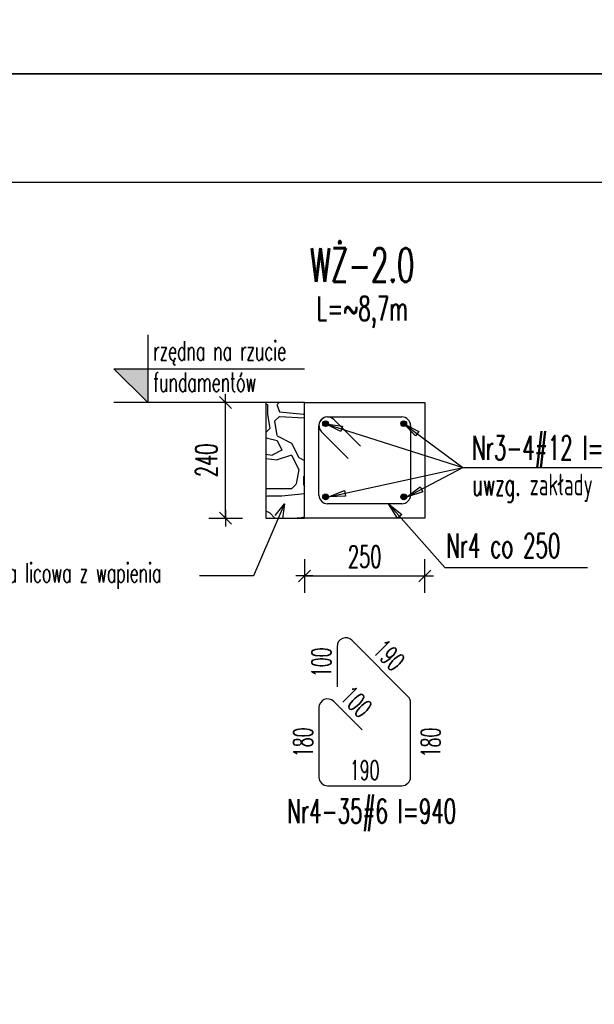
# Model space of a CAD drawing. Header units: centimetres. Extents: x -8002 to -6952, y -9103 to -4648.
# Tile 22 of 35: x -7778 to -7659, y -6326 to -6122. Entities that reach past the tile are written whole.
import ezdxf
from ezdxf import colors
from ezdxf.entities.mleader import LeaderData, LeaderLine
from ezdxf.enums import TextEntityAlignment as Align
from ezdxf.math import Vec2, Vec3

# ---------------------------------------------------------------- set-up
doc = ezdxf.new("R2010")
doc.units = ezdxf.units.CM
doc.layers.get('defpoints').update_dxf_attribs({"color": 8})
for name, color, linetype in [('hatch_R&F', 4, 'Continuous'), ('konstr_R&F', 2, 'Continuous'), ('odnośniki_R&F', 8, 'Continuous'), ('opisy_prętów_R&F', 2, 'Continuous'), ('ozn_graficzne_R&F', 5, 'Continuous'), ('strzemiona_R&F', 7, 'Continuous'), ('widoki_R&F', 4, 'Continuous'), ('wymiary_R&F', 3, 'Continuous'), ('zbrojenie_R&F', 1, 'Continuous')]:
    doc.layers.add(name, color=color, linetype=linetype)
doc.styles.add('Skala 50', font='simplex.shx', dxfattribs={"width": 0.9, "height": 10})
doc.styles.get("Standard").update_dxf_attribs({"font": 'simplex.shx', "width": 0.6})
doc.dimstyles.new('1_25 [mm]', dxfattribs={"dimscale": 0.25, "dimtxt": 18, "dimasz": 1, "dimexe": 0.18, "dimexo": 0.0625, "dimgap": 7, "dimtad": 1, "dimdec": 1, "dimlfac": 10, "dimrnd": 5, "dimdsep": 46, "dimtxsty": 'Standard', "dimblk1": 'KR', "dimblk2": 'KR', "dimsah": 1, "dimcen": 0.09, "dimse1": 1, "dimse2": 1, "dimclrd": 8, "dimadec": 0, "dimazin": 0, "dimtfac": 1, "dimtdec": 1, "dimtofl": 0, "dimtmove": 0, "dimatfit": 3, "dimfxl": 1, "dimtvp": 1, "dimtolj": 1, "dimtzin": 0, "dimarcsym": 0})
doc.dimstyles.new('PRĘTY 25', dxfattribs={"dimscale": 2.5, "dimtxt": 1.6, "dimasz": 0.4, "dimexe": 0, "dimexo": 0, "dimgap": 0.5, "dimtad": 1, "dimdec": 1, "dimlfac": 10, "dimrnd": 10, "dimzin": 12, "dimdsep": 46, "dimtxsty": 'Standard', "dimblk1": 'W', "dimblk2": 'W', "dimsah": 1, "dimcen": 0, "dimdle": 10, "dimse1": 1, "dimse2": 1, "dimsd1": 1, "dimsd2": 1, "dimclrd": 7, "dimclre": 256, "dimclrt": 256, "dimaunit": 1, "dimadec": 0, "dimazin": 0, "dimtfac": 8e-05, "dimtdec": 1, "dimtix": 1, "dimtmove": 2, "dimatfit": 3, "dimldrblk": 'W', "dimfxl": 1, "dimtolj": 1, "dimtzin": 9, "dimarcsym": 0})
doc.dimstyles.new('PRĘTY 50', dxfattribs={"dimscale": 5, "dimtxt": 1.6, "dimasz": 0.4, "dimexe": 0, "dimexo": 0, "dimgap": 0.5, "dimtad": 1, "dimdec": 1, "dimlfac": 10, "dimrnd": 10, "dimzin": 12, "dimdsep": 46, "dimtxsty": 'Standard', "dimblk1": 'W', "dimblk2": 'W', "dimsah": 1, "dimcen": 0, "dimdle": 10, "dimse1": 1, "dimse2": 1, "dimsd1": 1, "dimsd2": 1, "dimclrd": 7, "dimclre": 256, "dimclrt": 256, "dimaunit": 1, "dimadec": 0, "dimazin": 0, "dimtfac": 8e-05, "dimtdec": 1, "dimtix": 1, "dimtmove": 2, "dimatfit": 3, "dimldrblk": 'W', "dimfxl": 1, "dimtolj": 1, "dimtzin": 9, "dimarcsym": 0})

# ---------------------------------------------------------------- blocks, each defined once
blk = doc.blocks.new('W')
at = {"lineweight": 18}
for p, q in [((66734.272, -158580.872), (66863.494, -158581.143)), ((66733.14, -158581.999), (66732.869, -158711.221))]:
    blk.add_line(p, q, dxfattribs=at)
for radius in [3.765, 2.447]:
    blk.add_circle((66798.503, -158672.515), radius, dxfattribs=at)
for centre, radius, start, end in [((66734.269, -158582.001), 1.129, 89.87977, 179.87977), ((66862.505, -158583.964), 2.824, 16.7493, 89.87977), ((66863.488, -158583.966), 2.824, 16.54501, 89.87977), ((66805.956, -158667.717), 85.33, 64.98828, 86.63544), ((66799.917, -158770.445), 188.235, 76.25086, 86.63543), ((66805.956, -158667.717), 84.154, 64.98828, 128.20069), ((66786.8, -158606.748), 81.882, 341.53714, 16.7493), ((66786.8, -158606.748), 82.824, 341.53714, 16.54501), ((66805.956, -158667.717), 81.801, 68.48995, 128.20069), ((66838.392, -158613.201), 26.353, 6.14358, 76.25086), ((66825.597, -158617.882), 28.235, 68.48996, 110.1351), ((66829.599, -158617.043), 29.412, 17.04731, 64.98828), ((66857.996, -158706.248), 122.353, 110.1351, 143.97002), ((66829.599, -158617.043), 28.235, 17.04731, 64.98828), ((66768.465, -158620.076), 23.529, 128.20069, 152.28248), ((66768.465, -158620.076), 21.176, 128.20069, 152.28248), ((66807.753, -158625.116), 21.176, 71.14641, 130.05003), ((66801.224, -158644.236), 41.38, 19.43014, 71.14641), ((66816.102, -158621.181), 42.353, 334.08368, 17.04731), ((66816.102, -158621.181), 43.529, 334.08368, 17.04731), ((66762.615, -158617.002), 16.921, 152.28248, 197.57296), ((66945.529, -158789.02), 235.294, 130.05004, 136.60143), ((66762.615, -158617.002), 14.568, 152.28248, 197.57296), ((66806.22, -158618.367), 58.918, 332.83643, 7.79053), ((66927.732, -158571.3), 185.882, 195.6602, 198.49274), ((66927.732, -158571.3), 188.235, 195.6602, 198.49274), ((66733.52, -158580.493), 128.235, 314.87977, 339.83879), ((66830.601, -158628.26), 23.569, 333.80136, 8.7092), ((66857.996, -158706.248), 114.824, 136.60143, 154.98438), ((66743.861, -158632.797), 8, 340.08992, 18.49274), ((66820.278, -158637.515), 21.176, 326.97255, 19.43014), ((66743.861, -158632.797), 5.647, 340.08992, 18.49274), ((66733.142, -158580.869), 141.176, 291.28942, 338.47012), ((66733.142, -158580.869), 142.118, 291.28942, 338.49166), ((66812.327, -158673.031), 65.882, 143.97002, 193.16671), ((66926.154, -158698.822), 188.235, 160.08992, 177.01679), ((66837.529, -158667.136), 94.118, 159.86028, 196.56363), ((66837.529, -158667.136), 91.765, 159.86028, 193.16671), ((66733.52, -158580.493), 131.765, 314.87977, 333.80136), ((66733.142, -158580.869), 134.588, 318.23663, 334.08368), ((66733.142, -158580.869), 135.765, 318.43708, 334.08368), ((66733.142, -158580.869), 125.106, 292.5922, 326.97255), ((66788.059, -158673.613), 37.647, 154.98437, 188.67313), ((66835.24, -158679.727), 9.412, 103.13701, 134.87977), ((66833.529, -158672.395), 1.882, 13.47259, 103.13701), ((66733.142, -158580.869), 128.235, 289.92076, 315.118), ((66826.207, -158674.149), 9.412, 314.12236, 13.47259), ((66733.142, -158580.869), 132.706, 291.38849, 315.99781), ((66733.142, -158580.869), 131.765, 295.95818, 315.11162), ((66772.707, -158675.954), 22.118, 188.67312, 292.5922), ((66764.527, -158689.081), 26.353, 179.87977, 260.17328), ((66764.86, -158688.749), 18.303, 196.56362, 252.83776), ((66780.501, -158678.15), 23.569, 261.05034, 295.95818), ((66758.795, -158634.636), 73.412, 279.6886, 288.0475), ((66766.904, -158682.132), 25.229, 252.83776, 279.6886), ((66735.694, -158710.244), 2.824, 179.87977, 253.01024), ((66735.692, -158711.227), 2.824, 179.87977, 253.21454), ((66758.795, -158634.636), 81.882, 253.01024, 288.2224), ((66758.795, -158634.636), 82.824, 253.21454, 288.2224), ((66767.11, -158682.395), 33.412, 257.7647, 281.37192)]:
    blk.add_arc(centre, radius, start, end, dxfattribs=at)
blk = doc.blocks.new('KR')
for p, q in [((0, -14), (0, 14)), ((-7, 0), (7, 0))]:
    blk.add_line(p, q)
at = {"color": 2}
blk.add_line((-4.95, -4.95), (4.95, 4.95), dxfattribs=at)
blk = doc.blocks.new('*D717')
at = {"layer": 'defpoints', "color": 0, "transparency": 16777216}
for p in [(-7719.28, -6225.51), (-7694.28, -6225.51), (-7694.28, -6237.5)]:
    blk.add_point(p, dxfattribs=at)
at = {"layer": 'wymiary_R&F', "color": 8, "lineweight": -2, "transparency": 16777216}
blk.add_line((-7719.03, -6237.5), (-7694.53, -6237.5), dxfattribs=at)
at = {"layer": 'wymiary_R&F', "color": 8, "lineweight": -2, "transparency": 16777216, "xscale": 0.25, "yscale": 0.25, "zscale": 0.25, "rotation": 180}
blk.add_blockref('KR', (-7719.28, -6237.5), dxfattribs=at)
at = {"layer": 'wymiary_R&F', "color": 8, "lineweight": -2, "transparency": 16777216, "xscale": 0.25, "yscale": 0.25, "zscale": 0.25}
blk.add_blockref('KR', (-7694.28, -6237.5), dxfattribs=at)
at = {"layer": 'wymiary_R&F', "color": 0, "transparency": 16777216, "insert": (-7706.78, -6233.5), "char_height": 4.5, "attachment_point": 5}
blk.add_mtext('\\A1;250', dxfattribs=at)
blk = doc.blocks.new('*D718')
at = {"layer": 'defpoints', "color": 0, "transparency": 16777216}
for p in [(-7735.63, -6201.51), (-7719.28, -6201.51), (-7719.28, -6225.51)]:
    blk.add_point(p, dxfattribs=at)
at = {"layer": 'wymiary_R&F', "color": 8, "lineweight": -2, "transparency": 16777216}
blk.add_line((-7735.63, -6225.26), (-7735.63, -6201.76), dxfattribs=at)
at = {"layer": 'wymiary_R&F', "color": 8, "lineweight": -2, "transparency": 16777216, "xscale": 0.25, "yscale": 0.25, "zscale": 0.25}
for p, rotation in [((-7735.63, -6201.51), 90), ((-7735.63, -6225.51), 270)]:
    blk.add_blockref('KR', p, dxfattribs=dict(at, rotation=rotation))
at = {"layer": 'wymiary_R&F', "color": 0, "transparency": 16777216, "insert": (-7739.63, -6213.51), "char_height": 4.5, "attachment_point": 5, "rotation": 90, "bg_fill": 3, "box_fill_scale": 1.1, "bg_fill_color": 256, "bg_fill_true_color": 13158600, "bg_fill_transparency": 0}
blk.add_mtext('\\A1;240', dxfattribs=at)
blk = doc.blocks.new('*D711')
at = {"layer": 'defpoints', "color": 0, "transparency": 16777216}
for p in [(-7716.28, -6279.21), (-7697.28, -6279.21), (-7697.28, -6281.01)]:
    blk.add_point(p, dxfattribs=at)
at = {"layer": 'wymiary_R&F', "transparency": 16777216, "insert": (-7706.78, -6277.76), "char_height": 4, "attachment_point": 5}
blk.add_mtext('\\A1;190', dxfattribs=at)
blk = doc.blocks.new('*D712')
at = {"layer": 'defpoints', "color": 0, "transparency": 16777216}
for p in [(-7697.41, -6263.06), (-7689.85, -6263.06), (-7699.08, -6281.01)]:
    blk.add_point(p, dxfattribs=at)
at = {"layer": 'wymiary_R&F', "transparency": 16777216, "insert": (-7693.1, -6272.04), "char_height": 4, "attachment_point": 5, "rotation": 90}
blk.add_mtext('\\A1;180', dxfattribs=at)
blk = doc.blocks.new('*D713')
at = {"layer": 'defpoints', "color": 0, "transparency": 16777216}
for p in [(-7716.28, -6263.01), (-7714.48, -6263.01), (-7714.48, -6281.01)]:
    blk.add_point(p, dxfattribs=at)
at = {"layer": 'wymiary_R&F', "transparency": 16777216, "insert": (-7719.53, -6272.01), "char_height": 4, "attachment_point": 5, "rotation": 90}
blk.add_mtext('\\A1;180', dxfattribs=at)
blk = doc.blocks.new('*D714')
at = {"layer": 'defpoints', "color": 0, "transparency": 16777216}
for p in [(-7712.51, -6250.32), (-7710.71, -6250.32), (-7712.51, -6260.5)]:
    blk.add_point(p, dxfattribs=at)
at = {"layer": 'wymiary_R&F', "transparency": 16777216, "insert": (-7715.76, -6255.41), "char_height": 4, "attachment_point": 5, "rotation": 90}
blk.add_mtext('\\A1;100', dxfattribs=at)
blk = doc.blocks.new('*D715')
at = {"layer": 'defpoints', "color": 0, "transparency": 16777216}
for p in [(-7710.84, -6249.62), (-7710.75, -6249.53), (-7697.41, -6263.06)]:
    blk.add_point(p, dxfattribs=at)
at = {"layer": 'wymiary_R&F', "transparency": 16777216, "insert": (-7701.73, -6253.96), "char_height": 4, "attachment_point": 5, "rotation": 314.9486}
blk.add_mtext('\\A1;190', dxfattribs=at)
blk = doc.blocks.new('*D716')
at = {"layer": 'defpoints', "color": 0, "transparency": 16777216}
for p in [(-7714.35, -6262.39), (-7714.35, -6262.39), (-7707.29, -6269.45)]:
    blk.add_point(p, dxfattribs=at)
at = {"layer": 'wymiary_R&F', "transparency": 16777216, "insert": (-7708.52, -6263.62), "char_height": 4, "attachment_point": 5, "rotation": 315}
blk.add_mtext('\\A1;100', dxfattribs=at)
blk = doc.blocks.new('_Open30')
at = {"layer": 'wymiary_R&F', "color": 0, "linetype": 'ByBlock', "lineweight": -2}
for p, q in [((-1, 0.2679), (0, 0)), ((0, 0), (-1, -0.2679)), ((0, 0), (-1, 0))]:
    blk.add_line(p, q, dxfattribs=at)

msp = doc.modelspace()

# ---------------------------------------------------------------- hatches: boundary and pattern name
at = {"layer": 'ozn_graficzne_R&F'}
msp.add_hatch(color=7, dxfattribs=at).paths.add_polyline_path([(-7751.775, -6201.509), (-7758.775, -6194.509), (-7751.775, -6194.509)])
at = {"layer": 'zbrojenie_R&F'}
h = msp.add_hatch(color=3, dxfattribs=at)
edge = h.paths.add_edge_path()
edge.add_arc((-7714.875, -6205.909), 0.6, 0, 360)
h = msp.add_hatch(color=3, dxfattribs=at)
edge = h.paths.add_edge_path()
edge.add_arc((-7698.675, -6205.909), 0.6, 0, 360)
h = msp.add_hatch(color=3, dxfattribs=at)
edge = h.paths.add_edge_path()
edge.add_arc((-7714.875, -6221.109), 0.6, 0, 360)
h = msp.add_hatch(color=3, dxfattribs=at)
edge = h.paths.add_edge_path()
edge.add_arc((-7698.675, -6221.109), 0.6, 0, 360)

# ---------------------------------------------------------------- linework, layer by layer
at = {"layer": 'defpoints'}
for points in [[(-8002.267, -6133.366), (-6952.267, -6133.366), (-6952.267, -5390.866), (-8002.267, -5390.866)], [(-8002.267, -6875.866), (-7477.267, -6875.866), (-7477.267, -6133.366), (-8002.267, -6133.366)]]:
    msp.add_lwpolyline(points, close=True, dxfattribs=at)
at = {"layer": 'konstr_R&F'}
msp.add_lwpolyline([(-7719.275, -6201.509), (-7694.275, -6201.509), (-7694.275, -6225.509), (-7719.275, -6225.509)], close=True, dxfattribs=at)
at = {"layer": 'ozn_graficzne_R&F', "color": 4}
msp.add_line((-7719.275, -6201.509), (-7758.775, -6201.509), dxfattribs=at)
at = {"layer": 'ozn_graficzne_R&F', "color": 7}
msp.add_lwpolyline([(-7751.775, -6187.509), (-7751.775, -6201.509), (-7758.775, -6194.509), (-7719.275, -6194.509)], dxfattribs=at)
at = {"layer": 'strzemiona_R&F'}
for p, q in [((-7714.475, -6204.509), (-7699.075, -6204.509)), ((-7716.275, -6220.709), (-7716.275, -6206.309)), ((-7713.202, -6205.036), (-7707.631, -6210.608)), ((-7697.275, -6206.309), (-7697.275, -6220.709)), ((-7710.176, -6213.153), (-7715.748, -6207.582)), ((-7699.075, -6222.509), (-7714.475, -6222.509))]:
    msp.add_line(p, q, dxfattribs=at)
msp.add_lwpolyline([(-7707.29, -6269.447), (-7713.202, -6263.535, 0.6681786), (-7716.275, -6264.808), (-7716.275, -6279.208, 0.4142136), (-7714.475, -6281.008), (-7699.075, -6281.008, 0.4142136), (-7697.275, -6279.208), (-7697.275, -6263.753, 0.1989124), (-7697.802, -6262.481), (-7709.437, -6250.846, 0.6681786), (-7712.51, -6252.118), (-7712.51, -6260.498)], format="xyb", dxfattribs=at)
for centre, start, end in [((-7714.475, -6206.309), 90, 225), ((-7714.475, -6206.309), 45, 180), ((-7699.075, -6206.309), 0, 90), ((-7714.475, -6220.709), 180, 270), ((-7699.075, -6220.709), 270, 360)]:
    msp.add_arc(centre, 1.8, start, end, dxfattribs=at)
at = {"layer": 'wymiary_R&F', "color": 5}
msp.add_lwpolyline([(-7942.267, -6853.366), (-7499.767, -6853.366), (-7499.767, -6155.866), (-7942.267, -6155.866)], close=True, dxfattribs=at)
at = {"layer": 'zbrojenie_R&F', "color": 3}
for centre in [(-7714.875, -6205.909), (-7698.675, -6205.909), (-7714.875, -6221.109), (-7698.675, -6221.109)]:
    msp.add_circle(centre, 0.6, dxfattribs=at)

# ---------------------------------------------------------------- texts
at = {"layer": 'opisy_prętów_R&F', "width": 0.6}
for s, p in [('Nr3-4#12 l=10000', (-7684.489, -6213.423)), ('Nr4 co 250', (-7689.867, -6233.721))]:
    msp.add_text(s, height=5, dxfattribs=at).set_placement(p)
at = {"layer": 'opisy_prętów_R&F', "color": 8, "width": 0.6}
msp.add_text('uwzg. zakłady 15%%%', height=4.5, dxfattribs=at).set_placement((-7684.489, -6220.783))
at = {"layer": 'opisy_prętów_R&F', "width": 0.6}
msp.add_text('Nr4-35#6 l=940', height=5, dxfattribs=at).set_placement((-7705.307, -6288.777), align=Align.CENTER)
at = {"layer": 'ozn_graficzne_R&F', "width": 0.6}
msp.add_text('WŻ-2.0', height=7, dxfattribs=at).set_placement((-7707.275, -6176.509), align=Align.CENTER)
at = {"layer": 'ozn_graficzne_R&F', "color": 2, "width": 0.6}
msp.add_text('L=~8,7m', height=5, dxfattribs=at).set_placement((-7707.275, -6184.509), align=Align.CENTER)
at = {"layer": 'ozn_graficzne_R&F', "color": 8, "width": 0.6}
for s, p in [('rzędna na rzucie ', (-7750.625, -6192.81)), ('fundamentów', (-7750.625, -6199.297))]:
    msp.add_text(s, height=4, dxfattribs=at).set_placement(p)

# ---------------------------------------------------------------- dimensions: what is measured, and where the dimension line sits
at = {"layer": 'wymiary_R&F'}
dim = msp.add_linear_dim(base=(-7694.275, -6237.502), p1=(-7719.275, -6225.509), p2=(-7694.275, -6225.509), dimstyle='1_25 [mm]', dxfattribs=at)
dim.commit()
dim.dimension.update_dxf_attribs({"geometry": '*D717', "text_midpoint": (-7706.775, -6233.502)})
for p1, p2, distance, picture, middle in [((-7697.412, -6263.064), (-7710.835, -6249.617), -0.125, '*D715', (-7701.735, -6253.957)), ((-7707.29, -6269.447), (-7714.348, -6262.389), 0, '*D716', (-7708.521, -6263.62))]:
    dim = msp.add_aligned_dim(p1=p1, p2=p2, distance=distance, dimstyle='PRĘTY 25', override={"dimpost": '<>'}, dxfattribs=at)
    dim.commit()
    dim.dimension.update_dxf_attribs({"geometry": picture, "text_midpoint": middle})
for base, p1, p2, picture, middle in [((-7712.51, -6250.318), (-7712.51, -6260.498), (-7710.71, -6250.318), '*D714', (-7715.76, -6255.408)), ((-7716.275, -6263.008), (-7714.475, -6281.008), (-7714.475, -6263.008), '*D713', (-7719.525, -6272.008)), ((-7689.855, -6263.064), (-7699.075, -6281.008), (-7697.412, -6263.064), '*D712', (-7693.105, -6272.036))]:
    dim = msp.add_linear_dim(base=base, p1=p1, p2=p2, angle=90, dimstyle='PRĘTY 25', override={"dimpost": '<>'}, dxfattribs=at)
    dim.commit()
    dim.dimension.update_dxf_attribs({"geometry": picture, "text_midpoint": middle})
dim = msp.add_linear_dim(base=(-7697.275, -6281.008), p1=(-7716.275, -6279.208), p2=(-7697.275, -6279.208), dimstyle='PRĘTY 25', override={"dimpost": '<>'}, dxfattribs=at)
dim.commit()
dim.dimension.update_dxf_attribs({"geometry": '*D711', "text_midpoint": (-7706.775, -6277.758)})

# ---------------------------------------------------------------- leaders
at = {"layer": 'odnośniki_R&F'}
for points in [[(-7714.875, -6205.909), (-7686.449, -6215.009), (-7639.925, -6215.009)], [(-7698.675, -6205.909), (-7686.449, -6215.009), (-7639.925, -6215.009)], [(-7714.275, -6221.109), (-7686.449, -6215.009), (-7639.925, -6215.009)], [(-7698.08, -6221.181), (-7686.449, -6215.009), (-7639.925, -6215.009)], [(-7701.837, -6222.509), (-7690.191, -6235.723), (-7660.538, -6235.723)]]:
    msp.add_leader(points, dimstyle='PRĘTY 50', override={"dimasz": 0.7, "dimtad": 0, "dimclrd": 256, "dimldrblk": 'ClosedBlank'}, dxfattribs=at)

# ---------------------------------------------------------------- next in the draw order: dimensions: what is measured, and where the dimension line sits
at = {"layer": 'wymiary_R&F'}
dim = msp.add_linear_dim(base=(-7735.628, -6201.509), p1=(-7719.275, -6225.509), p2=(-7719.275, -6201.509), angle=90, dimstyle='1_25 [mm]', override={"dimtfill": 1}, dxfattribs=at)
dim.commit()
dim.dimension.update_dxf_attribs({"geometry": '*D718', "text_midpoint": (-7739.628, -6213.509)})

# ---------------------------------------------------------------- next in the draw order: hatches: boundary and pattern name
at = {"layer": 'hatch_R&F'}
h = msp.add_hatch(dxfattribs=at)
h.set_pattern_fill('ROCKWALL', color=256, scale=50, angle=180, pattern_type=2)
h.set_pattern_definition([(180, (-539, -359.46), (-50, -50), [1.5, -48.5]), (180, (-538.5, -383.46), (-50, -50), [1.5, -48.5]), (180, (-521.5, -349.46), (-50, -50), [1.5, -48.5]), (180, (-493, -391.46), (-50, -50), [2, -48]), (180, (-514.5, -365.96), (-50, -50), [3, -47]), (180, (-537, -389.96), (-50, -50), [3, -47]), (180, (-516, -369.96), (-50, -50), [3, -47]), (180, (-522, -369.46), (-50, -50), [6, -44]), (180, (-536.5, -359.96), (-50, -50), [1.5, -48.5]), (180, (-517.5, -353.96), (-50, -50), [2, -48]), (180, (-502.5, -371.46), (-50, -50), [2.5, -47.5]), (180, (-538.5, -347.96), (-50, -50), [2.5, -47.5]), (180, (-524, -370.96), (-50, -50), [3, -47]), (180, (-527, -387.96), (-50, -50), [3, -47]), (180, (-536.5, -382.46), (-50, -50), [3, -47]), (180, (-494, -382.46), (-50, -50), [3.5, -46.5]), (180, (-528, -358.46), (-50, -50), [4, -46]), (180, (-509, -394.46), (-50, -50), [4, -46]), (180, (-499.5, -369.96), (-50, -50), [4.5, -45.5]), (180, (-501, -380.96), (-50, -50), [5, -45]), (180, (-524, -389.46), (-50, -50), [7, -43]), (180, (-505, -345.46), (-50, -50), [8, -42]), (180, (-492, -375.46), (-50, -50), [12, -38]), (270, (-535, -386.96), (50, -50), [2, -48]), (270, (-498.5, -384.46), (50, -50), [2, -48]), (270, (-500, -385.96), (50, -50), [2, -48]), (270, (-517.5, -371.96), (50, -50), [3, -47]), (270, (-516.5, -349.96), (50, -50), [3, -47]), (270, (-491.5, -361.96), (50, -50), [3.5, -46.5]), (270, (-519.5, -366.96), (50, -50), [1.5, -48.5]), (270, (-527, -351.96), (50, -50), [2, -48]), (270, (-505, -371.46), (50, -50), [2, -48]), (270, (-515, -391.46), (50, -50), [2, -48]), (270, (-516.5, -393.46), (50, -50), [2, -48]), (270, (-531, -393.46), (50, -50), [2.5, -47.5]), (270, (-532.5, -393.46), (50, -50), [2.5, -47.5]), (270, (-515.5, -349.96), (50, -50), [2.5, -47.5]), (270, (-513.5, -362.96), (50, -50), [5, -45]), (225, (-521, -368.46), (-6e-15, -50), [1.41421, -69.29646]), (225, (-532.5, -350.46), (-6e-15, -50), [1.41421, -69.29646]), (225, (-516.5, -352.96), (-6e-15, -50), [1.41421, -69.29646]), (225, (-524, -350.96), (-6e-15, -50), [1.41421, -69.29646]), (225, (-524.5, -354.46), (-6e-15, -50), [1.41421, -69.29646]), (225, (-502, -391.96), (-6e-15, -50), [1.41421, -69.29646]), (225, (-531, -389.46), (-6e-15, -50), [1.41421, -69.29646]), (225, (-529, -362.96), (-6e-15, -50), [2.12132, -68.58936]), (225, (-502, -350.46), (-6e-15, -50), [2.12132, -68.58936]), (225, (-526.5, -356.96), (-6e-15, -50), [2.12132, -68.58936]), (225, (-502.5, -349.96), (-6e-15, -50), [3.53553, -67.17514]), (225, (-530, -379.96), (-6e-15, -50), [3.53553, -67.17514]), (225, (-531, -379.96), (-6e-15, -50), [3.53553, -67.17514]), (225, (-513.5, -361.96), (-6e-15, -50), [4.24264, -66.46804]), (225, (-510, -359.46), (-6e-15, -50), [4.94975, -65.76093]), (315, (-517.5, -348.96), (50, -1e-14), [1.41421, -69.29646]), (315, (-534, -390.46), (50, -1e-14), [1.41421, -69.29646]), (315, (-519, -370.46), (50, -1e-14), [2.12132, -68.58936]), (315, (-505, -373.46), (50, -1e-14), [2.12132, -68.58936]), (315, (-526.5, -374.46), (50, -1e-14), [2.12132, -68.58936]), (315, (-532, -347.96), (50, -1e-14), [2.12132, -68.58936]), (315, (-534, -360.46), (50, -1e-14), [2.82843, -67.88225]), (315, (-492.5, -357.46), (50, -1e-14), [2.82843, -67.88225]), (315, (-508, -378.96), (50, -1e-14), [2.82843, -67.88225]), (315, (-493.5, -359.96), (50, -1e-14), [2.82843, -67.88225]), (315, (-536.5, -359.96), (50, -1e-14), [3.53553, -67.17514]), (315, (-517.5, -377.46), (50, -1e-14), [3.53553, -67.17514]), (315, (-514.5, -354.96), (50, -1e-14), [4.24264, -66.46804]), (315, (-515.5, -352.46), (50, -1e-14), [7.07106, -63.6396]), (185.710593, (-527, -358.9587), (-50, -1e-09), [5.025, -497.46878]), (185.710593, (-531.5, -368.9587), (-50, -1e-09), [5.025, -497.46878]), (185.710593, (-519, -370.4587), (-50, -1e-09), [5.025, -497.46878]), (185.710593, (-520, -375.4587), (-50, -1e-09), [5.025, -497.46878]), (185.710593, (-532, -358.4587), (-50, -1e-09), [5.025, -497.46878]), (185.710593, (-533.5, -347.4587), (-50, -1e-09), [5.025, -497.46878]), (185.710593, (-498.5, -374.4587), (-50, -1e-09), [5.025, -497.46878]), (185.710593, (-494.5, -369.4587), (-50, -1e-09), [5.025, -497.46878]), (185.710593, (-505, -358.9587), (-50, -1e-09), [5.025, -497.46878]), (185.710593, (-521.5, -376.9587), (-50, -1e-09), [5.025, -497.46878]), (185.710593, (-537.5, -346.9587), (-50, -1e-09), [5.025, -497.46878]), (185.710593, (-492.5, -370.4587), (-50, -1e-09), [10.05, -492.44378]), (185.710593, (-534, -390.4587), (-50, -1e-09), [5.025, -497.46878]), (187.12502, (-492, -380.959), (-50, 5e-10), [4.031, -399.0819]), (187.12502, (-490, -389.959), (-50, 5e-10), [4.031, -399.0819]), (187.12502, (-531, -369.959), (-50, 5e-10), [4.031, -399.0819]), (187.12502, (-509, -381.459), (-50, 5e-10), [4.031, -399.0819]), (187.12502, (-505, -393.959), (-50, 5e-10), [4.031, -399.0819]), (187.12502, (-539, -390.959), (-50, 5e-10), [4.031, -399.0819]), (187.12502, (-533.5, -346.459), (-50, 5e-10), [4.031, -399.0819]), (189.46232, (-529, -361.959), (-50, 2e-11), [3.0415, -301.09663]), (189.46232, (-505.5, -357.459), (-50, 2e-11), [3.0415, -301.09663]), (191.30993, (-517.5, -374.959), (-50, 2e-09), [2.5495, -252.40148]), (191.30993, (-504, -375.459), (-50, 2e-09), [2.5495, -252.40148]), (191.30993, (-517.5, -388.459), (-50, 2e-09), [2.5495, -252.40148]), (191.30993, (-536, -353.459), (-50, 2e-09), [5.099, -249.85198]), (194.03624, (-527, -370.959), (-50, -3e-09), [2.0615, -204.09378]), (194.03624, (-513, -345.459), (-50, -3e-09), [2.0615, -204.09378]), (194.03624, (-503, -394.959), (-50, -3e-09), [2.0615, -204.09378]), (194.03624, (-537, -358.959), (-50, -3e-09), [2.0615, -204.09378]), (194.03624, (-522, -350.459), (-50, -3e-09), [2.0615, -204.09378]), (194.03624, (-509.5, -380.459), (-50, -3e-09), [2.0615, -204.09378]), (194.03624, (-533.5, -382.459), (-50, -3e-09), [2.0615, -204.09378]), (194.03624, (-499, -390.959), (-50, -3e-09), [2.0615, -204.09378]), (194.03624, (-533.5, -351.459), (-50, -3e-09), [8.246, -197.90928]), (198.43495, (-539, -369.959), (-50, 1e-09), [1.581, -156.53288]), (198.43495, (-522, -362.459), (-50, 1e-09), [3.162, -154.95188]), (198.43495, (-493.5, -357.959), (-50, 1e-09), [3.162, -154.95188]), (198.43495, (-526.5, -377.459), (-50, 1e-09), [3.162, -154.95188]), (198.43495, (-517.5, -348.959), (-50, 1e-09), [4.743, -153.37088]), (206.56505, (-492.5, -374.459), (-50, -6e-07), [1.118, -110.6854]), (206.56505, (-532.5, -345.959), (-50, -6e-07), [1.118, -110.6854]), (206.56505, (-517.5, -365.959), (-50, -3e-09), [2.236, -109.5674]), (206.56505, (-535, -388.959), (-50, -3e-09), [2.236, -109.5674]), (206.56505, (-514, -368.959), (-50, -3e-09), [2.236, -109.5674]), (206.56505, (-532, -359.459), (-50, -3e-09), [2.236, -109.5674]), (206.56505, (-524, -361.459), (-50, -3e-09), [2.236, -109.5674]), (206.56505, (-492.5, -368.459), (-50, -3e-09), [2.236, -109.5674]), (206.56505, (-538, -359.959), (-50, -3e-09), [2.236, -109.5674]), (206.56505, (-515.5, -387.459), (-50, -3e-09), [2.236, -109.5674]), (206.56505, (-503, -392.959), (-50, -3e-09), [2.236, -109.5674]), (206.56505, (-513.5, -369.959), (-50, -3e-09), [3.354, -108.4494]), (206.56505, (-523, -349.459), (-50, -3e-09), [3.354, -108.4494]), (206.56505, (-517.5, -347.459), (-50, -3e-09), [4.472, -107.3314]), (206.56505, (-531, -350.959), (-50, -3e-09), [5.59, -106.2134]), (243.43495, (-499.5, -384.959), (-3e-09, -50), [1.118, -110.6854]), (243.43495, (-516.5, -345.459), (-3e-09, -50), [2.236, -109.5674]), (243.43495, (-531, -345.959), (-3e-09, -50), [2.236, -109.5674]), (243.43495, (-491.5, -372.459), (-3e-09, -50), [2.236, -109.5674]), (243.43495, (-497.5, -382.459), (-3e-09, -50), [2.236, -109.5674]), (243.43495, (-498.5, -386.459), (-3e-09, -50), [2.236, -109.5674]), (243.43495, (-513, -381.959), (-3e-09, -50), [2.236, -109.5674]), (243.43495, (-491, -354.459), (-3e-09, -50), [3.354, -108.4494]), (243.43495, (-532.5, -382.459), (-3e-09, -50), [3.354, -108.4494]), (243.43495, (-506.5, -375.959), (-3e-09, -50), [3.354, -108.4494]), (243.43495, (-500.5, -347.459), (-3e-09, -50), [3.354, -108.4494]), (243.43495, (-511.5, -357.959), (-3e-09, -50), [4.472, -107.3314]), (243.43495, (-529, -375.959), (-3e-09, -50), [4.472, -107.3314]), (243.43495, (-500, -387.959), (-3e-09, -50), [4.472, -107.3314]), (243.43495, (-507, -375.459), (-3e-09, -50), [5.59, -106.2134]), (251.56505, (-529.5, -378.459), (1e-09, -50), [1.581, -156.53288]), (251.56505, (-491, -347.959), (1e-09, -50), [3.162, -154.95188]), (251.56505, (-491.5, -365.459), (1e-09, -50), [3.162, -154.95188]), (251.56505, (-513.5, -386.959), (1e-09, -50), [4.7435, -153.37038]), (255.96376, (-492.5, -353.959), (-3e-09, -50), [4.123, -202.03228]), (255.96376, (-501, -391.459), (-3e-09, -50), [2.0615, -204.09378]), (258.69007, (-506.5, -372.959), (2e-09, -50), [2.5495, -252.40148]), (258.69007, (-490, -360.959), (2e-09, -50), [2.5495, -252.40148]), (258.69007, (-492, -375.459), (2e-09, -50), [2.5495, -252.40148]), (258.69007, (-503.5, -351.959), (2e-09, -50), [5.099, -249.85198]), (258.69007, (-514.5, -382.459), (2e-09, -50), [5.099, -249.85198]), (260.53768, (-520.5, -365.459), (2e-11, -50), [3.014, -301.12413]), (260.53768, (-502, -346.959), (2e-11, -50), [3.014, -301.12413]), (260.53768, (-490.5, -376.459), (2e-11, -50), [3.014, -301.12413]), (262.87498, (-515, -345.959), (5e-10, -50), [4.031, -399.0819]), (262.87498, (-490.5, -370.459), (5e-10, -50), [4.031, -399.0819]), (264.289407, (-531, -363.9587), (-6e-10, -50), [5.025, -497.46878]), (264.289407, (-505, -352.4587), (-6e-10, -50), [5.025, -497.46878]), (275.710593, (-516.5, -371.4587), (1e-09, -50), [5.025, -497.46878]), (275.710593, (-493, -348.9587), (1e-09, -50), [5.025, -497.46878]), (277.12502, (-530.5, -364.459), (-5e-10, -50), [4.031, -399.0819]), (279.46232, (-514.5, -365.959), (5e-08, -50), [3.014, -301.12413]), (279.46232, (-527, -353.959), (5e-08, -50), [3.014, -301.12413]), (279.46232, (-525.5, -355.459), (5e-08, -50), [3.014, -301.12413]), (279.46232, (-492.5, -377.959), (5e-08, -50), [3.014, -301.12413]), (279.46232, (-529.5, -372.959), (5e-08, -50), [3.014, -301.12413]), (279.46232, (-514, -383.959), (5e-08, -50), [3.014, -301.12413]), (279.46232, (-517, -390.459), (5e-08, -50), [3.014, -301.12413]), (281.30993, (-490.5, -363.459), (-2e-09, -50), [5.099, -249.85198]), (281.30993, (-492, -350.959), (-2e-09, -50), [2.5495, -252.40148]), (281.30993, (-515, -379.959), (-2e-09, -50), [2.5495, -252.40148]), (284.03624, (-529, -371.459), (3e-09, -50), [2.0615, -204.09378]), (284.03624, (-491, -374.459), (3e-09, -50), [2.0615, -204.09378]), (284.03624, (-535.5, -384.959), (3e-09, -50), [2.0615, -204.09378]), (284.03624, (-500, -382.959), (3e-09, -50), [2.0615, -204.09378]), (284.03624, (-533, -391.459), (3e-09, -50), [2.0615, -204.09378]), (288.43495, (-519.5, -368.459), (-1e-09, -50), [1.581, -156.53288]), (288.43495, (-499.5, -388.459), (-1e-09, -50), [1.581, -156.53288]), (288.43495, (-525, -351.959), (-1e-09, -50), [1.581, -156.53288]), (288.43495, (-533.5, -347.459), (-1e-09, -50), [3.162, -154.95188]), (288.43495, (-532, -390.459), (-1e-09, -50), [3.162, -154.95188]), (296.56505, (-522, -362.459), (3e-09, -50), [3.354, -108.4494]), (296.56505, (-522, -359.959), (3e-09, -50), [3.354, -108.4494]), (296.56505, (-491, -379.459), (3e-09, -50), [3.354, -108.4494]), (296.56505, (-531, -369.959), (3e-09, -50), [3.354, -108.4494]), (296.56505, (-516, -376.459), (3e-09, -50), [4.472, -107.3314]), (296.56505, (-525, -359.459), (3e-09, -50), [2.236, -109.5674]), (296.56505, (-507.5, -370.959), (3e-09, -50), [2.236, -109.5674]), (296.56505, (-534, -385.459), (3e-09, -50), [2.236, -109.5674]), (296.56505, (-503, -394.959), (3e-09, -50), [2.236, -109.5674]), (296.56505, (-492.5, -370.459), (3e-09, -50), [2.236, -109.5674]), (296.56505, (-501.5, -393.459), (3e-09, -50), [3.354, -108.4494]), (333.43495, (-508.5, -370.459), (50, -3e-09), [1.118, -110.6854]), (333.43495, (-536.5, -382.459), (50, -3e-09), [1.118, -110.6854]), (333.43495, (-530, -368.459), (50, -3e-09), [2.236, -109.5674]), (333.43495, (-528.5, -373.459), (50, -3e-09), [2.236, -109.5674]), (333.43495, (-515, -393.459), (50, -3e-09), [2.236, -109.5674]), (333.43495, (-534, -362.459), (50, -3e-09), [3.354, -108.4494]), (333.43495, (-538.5, -383.459), (50, -3e-09), [3.354, -108.4494]), (333.43495, (-504.5, -356.959), (50, -3e-09), [3.354, -108.4494]), (333.43495, (-525, -358.459), (50, -3e-09), [3.354, -108.4494]), (333.43495, (-520.5, -362.959), (50, -3e-09), [4.472, -107.3314]), (341.56505, (-505, -358.959), (50, 1e-09), [1.581, -156.53288]), (341.56505, (-489.5, -368.459), (50, 1e-09), [3.162, -154.95188]), (341.56505, (-513.5, -367.959), (50, 1e-09), [4.7435, -153.37038]), (341.56505, (-530.5, -349.459), (50, 1e-09), [4.7435, -153.37038]), (345.96376, (-527, -358.959), (50, -3e-09), [2.0615, -204.09378]), (345.96376, (-510.5, -357.459), (50, -3e-09), [2.0615, -204.09378]), (345.96376, (-527, -387.959), (50, -3e-09), [2.0615, -204.09378]), (345.96376, (-519, -389.959), (50, -3e-09), [2.0615, -204.09378]), (345.96376, (-531, -350.959), (50, -3e-09), [4.123, -202.03228]), (345.96376, (-494, -382.459), (50, -3e-09), [4.123, -202.03228]), (345.96376, (-509, -381.459), (50, -3e-09), [4.123, -202.03228]), (348.69007, (-514, -380.459), (50, 2e-09), [2.5495, -252.40148]), (348.69007, (-500, -346.459), (50, 2e-09), [2.5495, -252.40148]), (348.69007, (-500.5, -347.459), (50, 2e-09), [7.6485, -247.30248]), (350.53768, (-529, -361.959), (50, -2e-09), [3.0415, -301.09663]), (350.53768, (-533, -387.459), (50, -2e-09), [3.0415, -301.09663]), (352.87498, (-529, -362.959), (50, -3e-10), [4.031, -399.0819]), (352.87498, (-521.5, -376.959), (50, -3e-10), [4.031, -399.0819]), (352.87498, (-539, -369.959), (50, -3e-10), [4.031, -399.0819]), (352.87498, (-499, -390.959), (50, -3e-10), [4.031, -399.0819]), (354.289407, (-501, -380.9587), (50, -3e-09), [5.025, -497.46878]), (354.289407, (-509, -369.4587), (50, -3e-09), [5.025, -497.46878]), (354.289407, (-524.5, -353.4587), (50, -3e-09), [5.025, -497.46878]), (354.289407, (-513.5, -369.9587), (50, -3e-09), [5.025, -497.46878]), (354.289407, (-498.5, -374.4587), (50, -3e-09), [5.025, -497.46878]), (354.289407, (-501.5, -358.4587), (50, -3e-09), [5.025, -497.46878]), (354.289407, (-499, -389.9587), (50, -3e-09), [5.025, -497.46878]), (354.289407, (-525, -388.4587), (50, -3e-09), [5.025, -497.46878]), (354.289407, (-505, -382.4587), (50, -3e-09), [5.025, -497.46878]), (354.289407, (-497.5, -346.9587), (50, -3e-09), [5.025, -497.46878]), (354.289407, (-524, -389.4587), (50, -3e-09), [5.025, -497.46878]), (357.137595, (-524.4998, -354.4587), (50, -2e-09), [10.0125, -991.23672]), (357.137595, (-503.4998, -359.4587), (50, -2e-09), [10.0125, -991.23672])])
h.paths.add_polyline_path([(-7719.275, -6201.509), (-7727.275, -6201.509), (-7727.275, -6225.509), (-7719.275, -6225.509)])

# ---------------------------------------------------------------- next in the draw order: linework, layer by layer
at = {"layer": 'widoki_R&F'}
msp.add_lwpolyline([(-7719.275, -6201.509), (-7727.275, -6201.509), (-7727.275, -6225.509), (-7719.275, -6225.509)], close=True, dxfattribs=at)

# ---------------------------------------------------------------- next in the draw order: leaders
at = {"layer": 'ozn_graficzne_R&F', "color": 8}
ml = msp.add_multileader_mtext('Standard', dxfattribs=at)
ml.set_content('\\pxsm0.8,ql;{\\W0.6;warstwa licowa z wapienia}', color=8, style='Skala 50')
ml.set_leader_properties()
ml.set_arrow_properties(name='OPEN30')
ml.build(insert=Vec2(0, 0))
ml.multileader.update_dxf_attribs({"dogleg_length": 5, "arrow_head_size": 3})
ctx = ml.context
ctx.base_point, ctx.arrow_head_size, ctx.plane_origin = Vec3(-7792.911, -6237.501), 3, Vec3(-73731.299, -13091.078)
ctx.text_align_type = 2
notes = []
notes.append((ctx, [(0, (1, 1, 0), (-7729.838, -6237.501), (-1, 0), 11.187, [(0, [(-7723.397, -6222.505)], 0, [])])]))
ctx.mtext.insert, ctx.mtext.width, ctx.mtext.defined_height, ctx.mtext.alignment = Vec3(-7743.026, -6234.834), 48.58487, 7.508, 3
for ctx, leaders in notes:
    for number, flags, end, landing, length, lines in leaders:
        leader = LeaderData()
        leader.index, (leader.has_last_leader_line, leader.has_dogleg_vector, leader.attachment_direction) = number, flags
        leader.last_leader_point, leader.dogleg_vector, leader.dogleg_length = Vec3(end), Vec3(landing), length
        for number, points, colour, breaks in lines:
            line = LeaderLine()
            line.index, line.vertices, line.color, line.breaks = number, Vec3.list(points), colors.encode_raw_color(colour), breaks
            leader.lines.append(line)
        ctx.leaders.append(leader)

doc.saveas('drawing.dxf')
